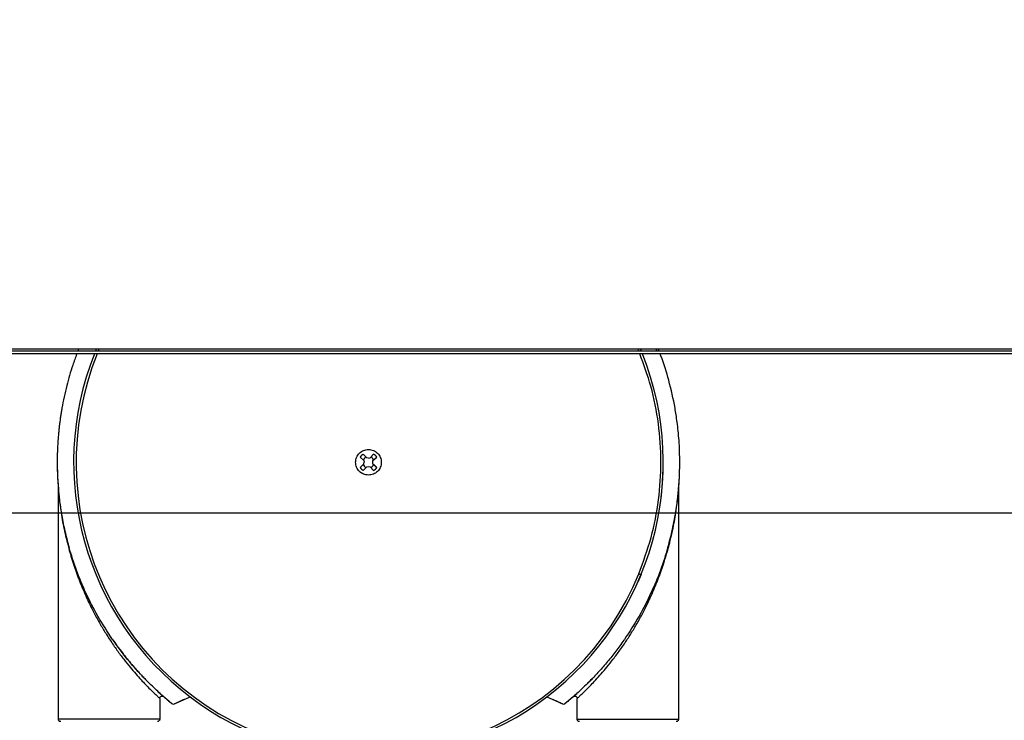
# Model space of a CAD drawing. Header units: inches. Extents: x 170 to 288, y 234 to 248.
# Tile 109 of 192: x 185.929 to 186.203, y 244.086 to 244.281. Entities that reach past the tile are written whole.
import ezdxf

# ---------------------------------------------------------------- set-up
doc = ezdxf.new("R2010")
doc.units = ezdxf.units.IN
doc.header["$LTSCALE"] = 0.25
doc.header["$MEASUREMENT"] = 0
doc.layers.add('ANNOTATIONS', color=1, linetype='Continuous')
doc.layers.add('SLIM E GUIDE MOTOR LH', color=7, linetype='Continuous')
doc.styles.add('ARIAL', font='arial.ttf', dxfattribs={"height": 0.09375})
doc.dimstyles.new('STANDARD$0', dxfattribs={"dimtxt": 0.09375, "dimasz": 0.09375, "dimexe": 0.03125, "dimexo": 0.046875, "dimgap": 0.09, "dimtad": 0, "dimtih": 1, "dimtoh": 1, "dimdec": 4, "dimzin": 0, "dimdsep": 46, "dimtxsty": 'ARIAL', "dimcen": 0.09, "dimadec": 0, "dimazin": 0, "dimtfac": 1, "dimtdec": 4, "dimtofl": 0, "dimtmove": 0, "dimatfit": 1, "dimfxl": 1, "dimtolj": 1, "dimtzin": 0, "dimarcsym": 0})

# ---------------------------------------------------------------- blocks, each defined once
blk = doc.blocks.new('*D11')
at = {"layer": 'ANNOTATIONS', "color": 0, "lineweight": -2, "transparency": 16777216}
for p, q in [((185.6191465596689, 244.1437778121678), (187.0176164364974, 244.1437778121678)), ((186.9863664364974, 244.0500278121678), (186.9863664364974, 242.3590412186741)), ((186.9863664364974, 240.2331944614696), (186.9863664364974, 241.9241810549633)), ((185.7089299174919, 240.1394444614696), (187.0176164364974, 240.1394444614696))]:
    blk.add_line(p, q, dxfattribs=at)
at = {"layer": 'ANNOTATIONS', "color": 0, "transparency": 16777216}
for points in [[(186.9707414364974, 244.0500278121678), (187.0019914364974, 244.0500278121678), (186.9863664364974, 244.1437778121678)], [(186.9707414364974, 240.2331944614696), (187.0019914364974, 240.2331944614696), (186.9863664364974, 240.1394444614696)]]:
    blk.add_solid(points, dxfattribs=at)
at = {"layer": 'defpoints', "color": 0, "transparency": 16777216}
for p in [(185.5722715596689, 244.1437778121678), (186.9863664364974, 244.1437778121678), (185.6620549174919, 240.1394444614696)]:
    blk.add_point(p, dxfattribs=at)
at = {"layer": 'ANNOTATIONS', "color": 0, "transparency": 16777216, "insert": (186.9863664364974, 242.1416111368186), "char_height": 0.09375, "attachment_point": 5, "style": 'ARIAL'}
blk.add_mtext('\\A1;OPENING \\PHEIGHT', dxfattribs=at)
blk = doc.blocks.new('*D31')
at = {"layer": 'ANNOTATIONS', "color": 0, "lineweight": -2, "transparency": 16777216}
for p, q in [((186.4193465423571, 245.1923245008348), (187.0176164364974, 245.1923245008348)), ((186.9863664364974, 245.0985745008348), (186.9863664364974, 244.8065568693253)), ((186.9863664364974, 244.2375278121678), (186.9863664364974, 244.5295454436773)), ((185.3026799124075, 244.1437778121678), (187.0176164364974, 244.1437778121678))]:
    blk.add_line(p, q, dxfattribs=at)
at = {"layer": 'ANNOTATIONS', "color": 0, "transparency": 16777216}
for points in [[(186.9707414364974, 245.0985745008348), (187.0019914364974, 245.0985745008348), (186.9863664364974, 245.1923245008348)], [(186.9707414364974, 244.2375278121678), (187.0019914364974, 244.2375278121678), (186.9863664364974, 244.1437778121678)]]:
    blk.add_solid(points, dxfattribs=at)
at = {"layer": 'defpoints', "color": 0, "transparency": 16777216}
for p in [(186.3724715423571, 245.1923245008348), (186.9863664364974, 245.1923245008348), (185.2558049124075, 244.1437778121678)]:
    blk.add_point(p, dxfattribs=at)
at = {"layer": 'ANNOTATIONS', "color": 0, "transparency": 16777216, "insert": (186.9863664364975, 244.6680511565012), "char_height": 0.09375, "attachment_point": 5, "style": 'ARIAL'}
blk.add_mtext('\\A1;HEADROOM', dxfattribs=at)

msp = doc.modelspace()

# ---------------------------------------------------------------- linework, layer by layer
at = {"layer": 'SLIM E GUIDE MOTOR LH'}
for p, q in [((186.4563248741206, 244.1880811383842), (185.5854915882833, 244.1880811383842)), ((186.4563248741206, 244.1888011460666), (185.6521582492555, 244.1888011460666)), ((185.6621715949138, 244.1894444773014), (186.4556049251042, 244.1894444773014)), ((185.945877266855, 244.1894444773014), (185.9456440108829, 244.1888011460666)), ((185.9515688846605, 244.1894444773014), (185.9512529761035, 244.1888011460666)), ((186.1024943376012, 244.1888011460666), (186.1022293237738, 244.1894444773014)), ((186.1068027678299, 244.1888011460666), (186.1065117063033, 244.1894444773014)), ((186.1073900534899, 244.1888011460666), (186.107129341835, 244.1894444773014)), ((186.0260807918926, 244.1591437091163), (186.0250867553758, 244.1601749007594)), ((186.0250867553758, 244.1601749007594), (186.0258929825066, 244.1593385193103)), ((186.0279596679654, 244.1601748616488), (186.0270320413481, 244.1591315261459)), ((186.0279596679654, 244.1601748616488), (186.0271981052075, 244.1593182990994)), ((186.0242329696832, 244.1593211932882), (186.025276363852, 244.1583935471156)), ((186.0252641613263, 244.15744229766), (186.0242329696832, 244.1564482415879)), ((186.0250693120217, 244.1572544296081), (186.0252641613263, 244.1574422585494)), ((186.0252641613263, 244.1574422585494), (186.0253396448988, 244.157884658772)), ((186.025276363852, 244.1583935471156), (186.0253396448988, 244.1578846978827)), ((186.0258929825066, 244.1593385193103), (186.0260807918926, 244.1591436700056)), ((186.0260807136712, 244.1566256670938), (186.0265231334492, 244.1567011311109)), ((186.0265232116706, 244.1590682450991), (186.0260807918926, 244.1591437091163)), ((186.0265231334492, 244.1567011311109), (186.0270319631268, 244.1566378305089)), ((186.0265232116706, 244.1590682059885), (186.0270320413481, 244.1591314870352)), ((186.0270320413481, 244.1591314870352), (186.0271981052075, 244.1593182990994)), ((186.027706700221, 244.157884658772), (186.0277700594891, 244.1583935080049)), ((186.0277821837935, 244.1574422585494), (186.027706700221, 244.157884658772)), ((186.0277700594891, 244.1583935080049), (186.0288133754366, 244.1593211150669)), ((186.0277821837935, 244.1574422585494), (186.0288133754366, 244.1564481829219)), ((186.0277821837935, 244.1574422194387), (186.0279770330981, 244.1572543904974)), ((186.0250866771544, 244.1555945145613), (186.0260807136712, 244.1566256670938)), ((186.0270319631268, 244.1566378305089), (186.0279595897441, 244.1555944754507)), ((185.9402360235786, 244.0863634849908), (185.9402369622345, 244.1503324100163)), ((186.1128091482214, 244.1503302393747), (186.1128082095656, 244.0863608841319)), ((186.1023508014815, 244.1266173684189), (186.1014433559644, 244.1245014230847)), ((186.0881562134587, 244.0970287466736), (186.0888582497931, 244.0977480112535)), ((185.9679501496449, 244.0940780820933), (185.9718533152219, 244.0907036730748)), ((185.9687303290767, 244.0933710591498), (185.9682603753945, 244.0937998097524)), ((185.9684513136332, 244.092161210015), (185.9684512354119, 244.0863630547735)), ((185.9692215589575, 244.0929350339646), (185.9693492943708, 244.0928215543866)), ((185.96922586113, 244.0929304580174), (185.9695392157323, 244.0926553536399)), ((185.9695392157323, 244.0926553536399), (185.9695095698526, 244.0926813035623)), ((185.9716472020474, 244.090872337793), (185.9715823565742, 244.0909253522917)), ((185.9725485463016, 244.0906197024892), (185.9768955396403, 244.0925807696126)), ((185.9752015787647, 244.0918401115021), (185.9768955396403, 244.0925808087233)), ((186.0761488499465, 244.0925793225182), (186.0778428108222, 244.091838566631)), ((186.0774704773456, 244.0920038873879), (186.0804957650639, 244.0906180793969)), ((186.0811909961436, 244.0907020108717), (186.0845072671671, 244.0935423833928)), ((186.0814620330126, 244.090923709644), (186.0813971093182, 244.0908707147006)), ((186.0845929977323, 244.0863612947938), (186.0845930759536, 244.0921594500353)), ((185.9724990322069, 244.0905986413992), (185.9725485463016, 244.0906197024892)), ((186.0804957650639, 244.0906180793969), (186.0805453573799, 244.0905970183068))]:
    msp.add_line(p, q, dxfattribs=at)
at = {"layer": 'SLIM E GUIDE MOTOR LH', "flags": 128}
for points in [[(185.9399089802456, 244.1578848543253), (185.9400019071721, 244.1538736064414), (185.9402357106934, 244.1503679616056)], [(186.1128072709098, 244.1503296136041), (186.1130443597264, 244.1538709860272), (186.1131373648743, 244.1578834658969)], [(186.1017441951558, 244.1268679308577), (186.1018625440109, 244.1268191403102), (186.1019762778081, 244.1267722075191), (186.1020811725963, 244.1267289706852), (186.1021730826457, 244.126691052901), (186.1022485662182, 244.1266599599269), (186.1023045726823, 244.1266368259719), (186.1023391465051, 244.1266225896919), (186.1023508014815, 244.1266177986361)], [(185.9684512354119, 244.0863630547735), (185.9681921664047, 244.0863630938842), (185.9674618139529, 244.0863631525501), (185.9662847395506, 244.0863631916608), (185.9647009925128, 244.0863632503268), (185.9627646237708, 244.0863633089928), (185.9605414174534, 244.0863633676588), (185.9581071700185, 244.0863634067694), (185.9555447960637, 244.0863634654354), (185.9529415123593, 244.0863635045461), (185.9503859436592, 244.0863635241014), (185.9479651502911, 244.0863635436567), (185.9457615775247, 244.0863635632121), (185.9422962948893, 244.0863635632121), (185.9411525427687, 244.0863635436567), (185.9404580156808, 244.0863635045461), (185.9402363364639, 244.0863634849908)], [(186.0845929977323, 244.0863612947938), (186.0848331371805, 244.0863613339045), (186.0855456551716, 244.0863613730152), (186.0867060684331, 244.0863613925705), (186.0901988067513, 244.0863613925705), (186.0924122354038, 244.0863613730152), (186.0948398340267, 244.0863613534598), (186.0973989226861, 244.0863613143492), (186.1000022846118, 244.0863612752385), (186.1025612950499, 244.0863612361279), (186.1049888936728, 244.0863611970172), (186.1072023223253, 244.0863611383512), (186.1091262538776, 244.0863610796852), (186.1106951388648, 244.0863610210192), (186.1118555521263, 244.0863609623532), (186.1125679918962, 244.0863609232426), (186.1128082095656, 244.0863608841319)]]:
    msp.add_lwpolyline(points, dxfattribs=at)
at = {"layer": 'SLIM E GUIDE MOTOR LH'}
for centre, radius, start, end in [((186.0265231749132, 244.1578846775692), 0.08202099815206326, 158.3981085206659, 21.60192367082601), ((186.0265350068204, 244.157844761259), 0.08133871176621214, 158.1773931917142, 337.6144319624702), ((186.0265231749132, 244.1578846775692), 0.08202099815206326, 157.3700985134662, 157.8561295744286), ((186.0265231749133, 244.1578846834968), 0.002703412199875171, 122.0961464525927, 147.9021249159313), ((186.0265231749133, 244.1578846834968), 0.002703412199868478, 32.09614981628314, 57.90212827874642), ((186.0265231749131, 244.1578846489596), 0.001584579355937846, 203.4355158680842, 246.5627615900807), ((186.0265231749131, 244.1578846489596), 0.001584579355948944, 113.4355131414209, 154.7892807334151), ((186.0265231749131, 244.1578846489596), 0.001584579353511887, 295.2089911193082, 336.5627588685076), ((186.0265231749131, 244.1578846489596), 0.001584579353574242, 25.20899399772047, 64.78928361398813), ((186.0265231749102, 244.1578842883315), 0.08202099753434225, 350.0752299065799, 359.9995433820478), ((186.0265231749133, 244.1578846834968), 0.00270341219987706, 212.0961498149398, 237.9021282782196), ((186.0265231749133, 244.1578846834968), 0.002703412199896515, 302.0961464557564, 327.9021249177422), ((186.0265231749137, 244.1578847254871), 0.0866141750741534, 214.7011112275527, 214.8798075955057), ((186.0265231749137, 244.1578847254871), 0.08661417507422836, 325.1184671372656, 325.2971635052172), ((186.0265204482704, 243.9767820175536), 0.1259842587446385, 114.7053479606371, 115.3661765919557), ((186.0265204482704, 243.9767820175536), 0.1259842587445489, 64.63209814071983, 65.29292677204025), ((185.9722674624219, 244.0912128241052), 0.0006561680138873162, 230.862132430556, 295.3661765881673), ((186.0807768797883, 244.0912111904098), 0.0006561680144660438, 244.6320981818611, 309.1361422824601)]:
    msp.add_arc(centre, radius, start, end, dxfattribs=at)
for points, knots in [([(185.9453829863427, 244.1880811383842), (185.9449890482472, 244.1870274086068), (185.9439034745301, 244.1841236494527), (185.942478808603, 244.1790814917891), (185.9415264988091, 244.1747106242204), (185.9410425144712, 244.1718662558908), (185.940865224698, 244.170737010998), (185.9406965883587, 244.1695594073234), (185.9405385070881, 244.1683330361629), (185.9403929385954, 244.1670583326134), (185.9402619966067, 244.1657348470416), (185.940179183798, 244.1647399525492), (185.9401163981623, 244.1638850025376), (185.9400571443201, 244.1629953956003), (185.9399923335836, 244.1617676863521), (185.939939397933, 244.1603229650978), (185.9399079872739, 244.1587673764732), (185.9399068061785, 244.1569577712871), (185.9399676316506, 244.1541390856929), (185.9401787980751, 244.150629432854), (185.9406324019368, 244.1464756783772), (185.9412738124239, 244.1423860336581), (185.9421167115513, 244.1382525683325), (185.942864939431, 244.1354812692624), (185.9432239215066, 244.1341516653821)], [0, 0, 0, 0, 0.06105474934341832, 0.1682483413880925, 0.2851876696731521, 0.305168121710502, 0.3260058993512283, 0.347703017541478, 0.3702575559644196, 0.3936715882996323, 0.4179410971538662, 0.4430698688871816, 0.4483352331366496, 0.4649136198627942, 0.4919106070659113, 0.515695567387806, 0.5441124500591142, 0.5771590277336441, 0.6148352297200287, 0.6985763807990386, 0.7696714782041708, 0.8435429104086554, 0.924935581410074, 1, 1, 1, 1]), ([(186.1017608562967, 244.1888011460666), (186.1017258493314, 244.1889162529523), (186.1016579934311, 244.1891393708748), (186.1015479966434, 244.189344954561), (186.1014947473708, 244.1894444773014)], [0, 0, 0, 0, 0.5159015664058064, 1, 1, 1, 1]), ([(186.1017441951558, 244.1268679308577), (186.1029733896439, 244.1302001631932), (186.1054330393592, 244.1368680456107), (186.1074237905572, 244.1473693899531), (186.1081294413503, 244.1580157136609), (186.1073855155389, 244.1686576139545), (186.1054524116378, 244.178790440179), (186.1031114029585, 244.1851023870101), (186.1020066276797, 244.1880811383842)], [0, 0, 0, 0, 0.1695899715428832, 0.3393538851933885, 0.5089318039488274, 0.6785196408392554, 0.848286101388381, 1, 1, 1, 1]), ([(186.1098217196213, 244.1341491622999), (186.1100469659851, 244.1349659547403), (186.1105095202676, 244.1366432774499), (186.1111220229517, 244.1392466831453), (186.1116843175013, 244.1419975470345), (186.1121234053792, 244.1445893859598), (186.1124684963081, 244.1470608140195), (186.112738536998, 244.149453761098), (186.1129607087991, 244.1521226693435), (186.1131014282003, 244.1549006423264), (186.1131546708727, 244.1578810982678), (186.1131045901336, 244.1608728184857), (186.1129469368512, 244.1638543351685), (186.1127162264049, 244.1665415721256), (186.1124390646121, 244.1689390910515), (186.1121388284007, 244.171046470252), (186.1114919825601, 244.1749638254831), (186.1102167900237, 244.1804574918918), (186.1087390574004, 244.1854922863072), (186.1077591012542, 244.1878920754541), (186.1076818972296, 244.1880811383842)], [0, 0, 0, 0, 0.0461786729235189, 0.0948301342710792, 0.1459522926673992, 0.1995476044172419, 0.2385487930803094, 0.2824933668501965, 0.3313798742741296, 0.3852077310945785, 0.4348571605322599, 0.4947007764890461, 0.5491356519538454, 0.5983721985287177, 0.6424043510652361, 0.6812379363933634, 0.7148671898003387, 0.8595097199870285, 0.9889317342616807, 1, 1, 1, 1]), ([(186.0265231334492, 244.1543151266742), (186.0260559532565, 244.1543687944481), (186.0251215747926, 244.1544761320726), (186.0239333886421, 244.1553015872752), (186.0231394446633, 244.156481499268), (186.022860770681, 244.1578847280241), (186.0231394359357, 244.1592879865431), (186.0239334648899, 244.1604678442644), (186.0251216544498, 244.1612932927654), (186.0260560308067, 244.1614005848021), (186.0265232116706, 244.1614542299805)], [0, 0, 0, 0, 0.1249980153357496, 0.2500008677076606, 0.3750003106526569, 0.5000003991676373, 0.6249987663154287, 0.7500021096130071, 0.875003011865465, 1, 1, 1, 1]), ([(186.0265232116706, 244.1614542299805), (186.0269904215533, 244.1614005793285), (186.0279248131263, 244.1612932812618), (186.0291129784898, 244.160467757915), (186.0299068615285, 244.1592878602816), (186.0301857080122, 244.1578846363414), (186.0299068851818, 244.1564813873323), (186.0291128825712, 244.1553015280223), (186.0279246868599, 244.1544760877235), (186.0269903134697, 244.1543687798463), (186.0265231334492, 244.1543151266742)], [0, 0, 0, 0, 0.1250040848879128, 0.2500006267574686, 0.3750010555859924, 0.5000003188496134, 0.6250013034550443, 0.750002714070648, 0.8750031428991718, 1, 1, 1, 1]), ([(186.0250693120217, 244.1572544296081), (186.0248285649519, 244.1570223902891), (186.024547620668, 244.1567516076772), (186.0242723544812, 244.1564862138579), (186.0242329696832, 244.1564482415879)], [0, 0, 0, 0, 0.8569210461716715, 1, 1, 1, 1]), ([(186.0279770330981, 244.1572543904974), (186.0282177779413, 244.157022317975), (186.0284987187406, 244.1567514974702), (186.0287739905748, 244.1564861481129), (186.0288133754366, 244.1564481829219)], [0, 0, 0, 0, 0.8569237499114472, 1, 1, 1, 1]), ([(185.9402345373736, 244.1503824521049), (185.9402348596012, 244.1503782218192), (185.9402352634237, 244.1503729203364), (185.9402398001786, 244.1503217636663), (185.9402407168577, 244.1503114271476)], [0, 0, 0, 0, 0.7979438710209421, 1, 1, 1, 1]), ([(185.9402345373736, 244.1503824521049), (185.9402352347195, 244.1503728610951), (185.9402366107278, 244.1503539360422), (185.940236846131, 244.1503349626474), (185.9402369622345, 244.1503256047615)], [0, 0, 0, 0, 0.5067890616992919, 1, 1, 1, 1]), ([(185.9402369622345, 244.1503256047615), (185.9402374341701, 244.150319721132), (185.9402384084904, 244.1503075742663), (185.9402492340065, 244.1501770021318), (185.9402921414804, 244.1496777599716), (185.940399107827, 244.1485336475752), (185.9405953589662, 244.1467726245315), (185.9408895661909, 244.1445556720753), (185.9413005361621, 244.1420147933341), (185.9418068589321, 244.1393773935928), (185.9424063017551, 244.1366863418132), (185.9432424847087, 244.1334114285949), (185.9444014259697, 244.129546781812), (185.9459740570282, 244.1251322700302), (185.9477712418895, 244.1208260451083), (185.9496138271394, 244.1169882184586), (185.9513561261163, 244.1137404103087), (185.9529638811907, 244.1109922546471), (185.9546742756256, 244.108290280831), (185.9564804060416, 244.1056576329), (185.9583629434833, 244.1031231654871), (185.9601314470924, 244.1009072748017), (185.9617620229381, 244.0989907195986), (185.9636698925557, 244.0968665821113), (185.965446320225, 244.0950298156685), (185.9668901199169, 244.0936201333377), (185.9677590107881, 244.0927986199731), (185.9683397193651, 244.0922627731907), (185.9684143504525, 244.0921948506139), (185.9684513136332, 244.092161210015)], [0, 0, 0, 0, 0.003398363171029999, 0.007015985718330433, 0.01536938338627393, 0.03746556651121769, 0.06223025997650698, 0.09599288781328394, 0.1349579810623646, 0.1727136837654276, 0.2098993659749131, 0.2509606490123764, 0.3138901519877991, 0.376806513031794, 0.4426924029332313, 0.5025564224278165, 0.5470135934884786, 0.5888579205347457, 0.6281236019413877, 0.6727697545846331, 0.7144407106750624, 0.7532457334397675, 0.7870664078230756, 0.8189263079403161, 0.8773104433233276, 0.9087818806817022, 0.938820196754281, 0.9696989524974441, 1, 1, 1, 1]), ([(186.1087146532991, 244.1299155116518), (186.1091318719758, 244.1312483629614), (186.109651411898, 244.132908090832), (186.1101998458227, 244.134974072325), (186.1104543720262, 244.1359758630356), (186.1106680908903, 244.1368619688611), (186.1109868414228, 244.1382318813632), (186.1113956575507, 244.140149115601), (186.111810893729, 244.1424189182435), (186.1121079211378, 244.1442783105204), (186.1123108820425, 244.1457107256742), (186.1124695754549, 244.1469627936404), (186.112591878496, 244.1480340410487), (186.1126783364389, 244.1488784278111), (186.1127341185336, 244.1494644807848), (186.1127729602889, 244.1498966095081), (186.1127968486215, 244.1501740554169), (186.112807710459, 244.150305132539), (186.1128086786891, 244.1503171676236), (186.1128091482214, 244.1503230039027)], [0, 0, 0, 0, 0.1867276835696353, 0.2325219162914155, 0.2886869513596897, 0.3266386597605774, 0.3562836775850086, 0.4800212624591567, 0.5945120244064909, 0.6742646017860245, 0.7421502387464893, 0.7981857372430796, 0.8544359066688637, 0.8997233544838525, 0.9271584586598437, 0.9501940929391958, 0.9772697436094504, 0.9889772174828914, 1, 1, 1, 1]), ([(186.1128091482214, 244.1503230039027), (186.1128092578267, 244.150332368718), (186.1128094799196, 244.1503513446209), (186.1128109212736, 244.1503702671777), (186.1128116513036, 244.150379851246)], [0, 0, 0, 0, 0.4935109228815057, 1, 1, 1, 1]), ([(185.955314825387, 244.1085756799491), (185.95391185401, 244.1107158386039), (185.9511695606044, 244.1148990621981), (185.9478614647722, 244.121428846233), (185.9451601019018, 244.1278630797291), (185.943864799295, 244.132070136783), (185.9432239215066, 244.1341516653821)], [0, 0, 0, 0, 0.2639923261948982, 0.5160079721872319, 0.7605349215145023, 1, 1, 1, 1]), ([(186.1098217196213, 244.1341491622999), (186.1091807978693, 244.1320676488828), (186.1078854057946, 244.1278606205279), (186.1051837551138, 244.1214265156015), (186.1018755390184, 244.1148967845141), (186.099133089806, 244.1107136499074), (186.0977300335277, 244.1085735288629)], [0, 0, 0, 0, 0.2394646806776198, 0.4839914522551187, 0.7360064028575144, 1, 1, 1, 1]), ([(186.0845930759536, 244.0921594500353), (186.0846300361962, 244.0921930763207), (186.0847046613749, 244.0922609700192), (186.0852854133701, 244.0927969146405), (186.0861541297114, 244.093618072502), (186.0872381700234, 244.0946768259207), (186.0884725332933, 244.0959314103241), (186.0903073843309, 244.0978768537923), (186.0924233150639, 244.1002910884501), (186.0946812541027, 244.103120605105), (186.0965643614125, 244.1056554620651), (186.0983704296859, 244.1082879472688), (186.1000809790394, 244.110989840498), (186.1016889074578, 244.1137379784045), (186.1034304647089, 244.1169859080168), (186.1052781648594, 244.1208232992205), (186.1070546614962, 244.1251312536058), (186.1082073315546, 244.128214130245), (186.1086781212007, 244.1297929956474), (186.1087146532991, 244.1299155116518)], [0, 0, 0, 0, 0.04382379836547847, 0.08848315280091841, 0.1319266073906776, 0.1774431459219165, 0.2185930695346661, 0.2620682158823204, 0.3569125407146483, 0.4130332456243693, 0.4733008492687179, 0.5378740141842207, 0.5946618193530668, 0.6551791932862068, 0.7194791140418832, 0.8060654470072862, 0.9013496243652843, 0.9923449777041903, 1, 1, 1, 1]), ([(185.9553203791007, 244.1085795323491), (185.9557262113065, 244.1079974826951), (185.956620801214, 244.1067144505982), (185.9579876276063, 244.1049083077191), (185.9593665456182, 244.1031723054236), (185.960644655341, 244.1016418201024), (185.9618134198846, 244.1003033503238), (185.9628675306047, 244.0991428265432), (185.9638096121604, 244.0981372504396), (185.9644080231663, 244.0975224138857), (185.9647030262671, 244.0972193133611)], [0, 0, 0, 0, 0.1380361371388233, 0.3042778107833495, 0.4424845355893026, 0.5751494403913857, 0.7029384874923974, 0.8050310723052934, 0.9038847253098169, 1, 1, 1, 1]), ([(185.9647030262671, 244.0972193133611), (185.9639388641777, 244.0980141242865), (185.9624178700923, 244.0995961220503), (185.9600272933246, 244.1023476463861), (185.9576785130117, 244.1052679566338), (185.956199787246, 244.1073331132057), (185.9554689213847, 244.1083538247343)], [0, 0, 0, 0, 0.2556286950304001, 0.5088053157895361, 0.7572251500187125, 1, 1, 1, 1]), ([(186.0975759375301, 244.1083516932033), (186.0968449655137, 244.1073308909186), (186.09536600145, 244.105265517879), (186.0930168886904, 244.1023449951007), (186.0906261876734, 244.0995936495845), (186.089105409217, 244.0980119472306), (186.0883415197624, 244.0972174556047)], [0, 0, 0, 0, 0.2427974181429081, 0.491248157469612, 0.7444531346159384, 1, 1, 1, 1]), ([(185.9678931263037, 244.0941309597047), (185.9674106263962, 244.0945766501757), (185.9664452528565, 244.0954683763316), (185.9652839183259, 244.0966355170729), (185.9647030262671, 244.0972193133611)], [0, 0, 0, 0, 0.4998064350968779, 0.9999999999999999, 0.9999999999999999, 0.9999999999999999, 0.9999999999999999]), ([(186.0883415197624, 244.0972174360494), (186.0877605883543, 244.0966336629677), (186.0865991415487, 244.0954665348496), (186.0856338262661, 244.0945748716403), (186.0851513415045, 244.094129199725)], [0, 0, 0, 0, 0.5001790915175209, 1, 1, 1, 1]), ([(186.0888582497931, 244.0977511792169), (186.088802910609, 244.0976928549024), (186.0883606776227, 244.0972267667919), (186.0877839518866, 244.0966497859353), (186.0872918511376, 244.0961675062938), (186.0871494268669, 244.0960279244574)], [0, 0, 0, 0, 0.09226026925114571, 0.7372810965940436, 1, 1, 1, 1]), ([(185.9715823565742, 244.0909253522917), (185.9715803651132, 244.0909269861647), (185.9714953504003, 244.090996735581), (185.9709741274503, 244.091425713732), (185.9701428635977, 244.0921306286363), (185.9691628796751, 244.0929779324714), (185.9683298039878, 244.0937343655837), (185.9678930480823, 244.0941309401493)], [0, 0, 0, 0, 0.007406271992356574, 0.3161709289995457, 0.5211078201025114, 0.7489315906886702, 1, 1, 1, 1]), ([(185.9680079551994, 244.094015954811), (185.9680401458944, 244.0939861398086), (185.9686120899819, 244.0934564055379), (185.9688728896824, 244.0932349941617), (185.9691190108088, 244.0930260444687)], [0, 0, 0, 0, 0.05628294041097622, 1, 1, 1, 1]), ([(186.0851513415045, 244.0941291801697), (186.0847147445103, 244.0937327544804), (186.0838817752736, 244.092976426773), (186.0829018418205, 244.0921292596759), (186.0820704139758, 244.0914241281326), (186.0815487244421, 244.0909954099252), (186.0814640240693, 244.0909253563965), (186.0814620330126, 244.090923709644)], [0, 0, 0, 0, 0.2509471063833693, 0.4787738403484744, 0.6837731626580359, 0.9925664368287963, 1, 1, 1, 1]), ([(185.9684513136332, 244.092161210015), (185.9684551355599, 244.0922146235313), (185.9684632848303, 244.0923285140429), (185.9685338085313, 244.0924981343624), (185.9686578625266, 244.0926512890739), (185.9687991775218, 244.0927549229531), (185.9689002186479, 244.0927777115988), (185.9689330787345, 244.0927851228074)], [0, 0, 0, 0, 0.1884471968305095, 0.4018149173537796, 0.6357628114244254, 0.8815446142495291, 1, 1, 1, 1]), ([(185.9690734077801, 244.0928201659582), (185.9690628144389, 244.0928187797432), (185.9690399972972, 244.0928157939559), (185.968986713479, 244.0928087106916), (185.9689423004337, 244.0927954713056), (185.9689312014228, 244.0927921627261)], [0, 0, 0, 0, 0.3939559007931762, 0.8485469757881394, 1, 1, 1, 1]), ([(185.9689330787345, 244.0927851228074), (185.9689675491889, 244.0927963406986), (185.9690653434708, 244.0928281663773), (185.9692318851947, 244.0928127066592), (185.9694051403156, 244.0927568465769), (185.969496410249, 244.0926877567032), (185.9695392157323, 244.0926553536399)], [0, 0, 0, 0, 0.1668604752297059, 0.4733909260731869, 0.7530210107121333, 1, 1, 1, 1]), ([(185.9695095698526, 244.0926813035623), (185.9694961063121, 244.0926928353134), (185.9694789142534, 244.0927075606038), (185.9693436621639, 244.0928268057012), (185.9693143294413, 244.0928526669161)], [0, 0, 0, 0, 0.7831255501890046, 1, 1, 1, 1]), ([(185.9752015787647, 244.0918401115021), (185.975016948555, 244.0917574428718), (185.9746589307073, 244.0915971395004), (185.9742804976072, 244.0914249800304), (185.9740633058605, 244.0913256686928), (185.9739501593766, 244.0912738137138), (185.97387829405, 244.0912407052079), (185.9738694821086, 244.0912366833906), (185.973865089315, 244.0912346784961)], [0, 0, 0, 0, 0.2771542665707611, 0.5374319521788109, 0.6578263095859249, 0.7759151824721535, 0.8882926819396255, 1, 1, 1, 1]), ([(186.0791792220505, 244.0912330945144), (186.0791748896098, 244.0912350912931), (186.0791662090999, 244.0912390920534), (186.0790940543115, 244.0912722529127), (186.0789810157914, 244.0913241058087), (186.0787638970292, 244.0914234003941), (186.0783853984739, 244.091595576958), (186.0780274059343, 244.0917558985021), (186.0778428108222, 244.091838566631)], [0, 0, 0, 0, 0.1118478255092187, 0.2240991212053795, 0.342190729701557, 0.4625622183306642, 0.7228758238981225, 0.9999999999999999, 0.9999999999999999, 0.9999999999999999, 0.9999999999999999]), ([(186.0835051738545, 244.0926536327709), (186.0835020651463, 244.0926472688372), (186.0834988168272, 244.0926406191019), (186.08384045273, 244.0929486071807), (186.0838551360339, 244.0929618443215)], [0, 0, 0, 0, 0.9570206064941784, 1, 1, 1, 1]), ([(186.0835051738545, 244.0926536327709), (186.0835479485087, 244.0926859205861), (186.0836391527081, 244.0927547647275), (186.0838129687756, 244.0928127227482), (186.0840114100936, 244.0928222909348), (186.0842129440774, 244.0927670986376), (186.084387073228, 244.0926516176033), (186.0845104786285, 244.0924959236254), (186.0845810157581, 244.0923268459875), (186.0845892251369, 244.092212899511), (186.0845930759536, 244.0921594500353)], [0, 0, 0, 0, 0.1069018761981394, 0.2279363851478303, 0.3606138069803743, 0.5000208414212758, 0.6394191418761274, 0.7721056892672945, 0.8931004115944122, 1, 1, 1, 1]), ([(185.9408921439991, 244.0857073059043), (185.940825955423, 244.0857131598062), (185.940688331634, 244.0857253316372), (185.9404968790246, 244.0858253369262), (185.9403364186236, 244.0859896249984), (185.9402361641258, 244.0862071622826), (185.9402392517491, 244.0863664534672), (185.9402407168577, 244.08644203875)], [0, 0, 0, 0, 0.1792449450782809, 0.3726982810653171, 0.5711150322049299, 0.7964897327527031, 1, 1, 1, 1]), ([(185.9684465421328, 244.0864416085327), (185.9684487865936, 244.0863782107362), (185.9684534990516, 244.0862451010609), (185.9683827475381, 244.0860469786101), (185.9682434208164, 244.0858650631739), (185.9680374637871, 244.0857323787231), (185.9678737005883, 244.0857151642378), (185.9677950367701, 244.0857068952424)], [0, 0, 0, 0, 0.1712489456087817, 0.3595533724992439, 0.5571425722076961, 0.7872729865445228, 1, 1, 1, 1]), ([(186.0852491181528, 244.0857051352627), (186.0851829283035, 244.0857109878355), (186.085045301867, 244.0857231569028), (186.0848538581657, 244.0858231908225), (186.0846933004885, 244.0859874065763), (186.0845930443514, 244.086204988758), (186.084596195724, 244.0863642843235), (186.0845976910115, 244.0864398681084)], [0, 0, 0, 0, 0.1792361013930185, 0.3726798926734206, 0.5711236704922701, 0.7965034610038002, 1, 1, 1, 1]), ([(186.1128034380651, 244.0864394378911), (186.1128057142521, 244.0863760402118), (186.1128104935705, 244.0862429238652), (186.1127397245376, 244.086044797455), (186.1126003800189, 244.0858628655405), (186.1123943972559, 244.0857302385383), (186.1122306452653, 244.0857130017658), (186.1121520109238, 244.0857047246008)], [0, 0, 0, 0, 0.1712486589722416, 0.3595714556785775, 0.5571482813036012, 0.7873408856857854, 1, 1, 1, 1])]:
    msp.add_open_spline(points, degree=3, knots=knots, dxfattribs=at)

# ---------------------------------------------------------------- dimensions: what is measured, and where the dimension line sits
at = {"layer": 'ANNOTATIONS'}
for base, p1, p2, text, picture, middle in [((186.9863664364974, 245.1923245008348), (185.2558049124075, 244.1437778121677), (186.372471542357, 245.1923245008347), 'HEADROOM', '*D31', (186.9863664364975, 244.6680511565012)), ((186.9863664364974, 244.1437778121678), (185.6620549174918, 240.1394444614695), (185.5722715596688, 244.1437778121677), 'OPENING \\PHEIGHT', '*D11', (186.9863664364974, 242.1416111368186))]:
    dim = msp.add_linear_dim(base=base, p1=p1, p2=p2, angle=90, text=text, dimstyle='STANDARD$0', dxfattribs=at)
    dim.commit()
    dim.dimension.update_dxf_attribs({"geometry": picture, "text_midpoint": middle})

doc.saveas('drawing.dxf')
